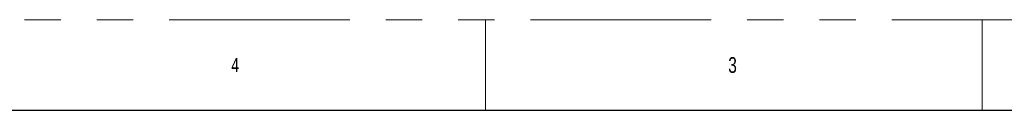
# Model space of a CAD drawing. Header units: millimetres. Extents: x 0 to 698, y 3778 to 4318.
# Tile 11 of 12: x 355 to 528, y 4302 to 4318. Entities that reach past the tile are written whole.
import ezdxf

# ---------------------------------------------------------------- set-up
doc = ezdxf.new("R2010")
doc.units = ezdxf.units.MM
doc.header["$LTSCALE"] = 5
doc.linetypes.add('SLD-Phantom', pattern=[12.7, 6.35, -1.27, 1.27, -1.27, 1.27, -1.27])
doc.linetypes.add('SLD-Solid', pattern=[0])
doc.styles.add('SLDTEXTSTYLE1', font='GOTHIC.TTF', dxfattribs={"width": 0.7304})

msp = doc.modelspace()

# ---------------------------------------------------------------- linework, layer by layer
at = {"color": 7, "linetype": 'SLD-Phantom', "lineweight": 0}
msp.add_line((0, 4318), (698.5, 4318), dxfattribs=at)
at = {"color": 7, "linetype": 'SLD-Solid', "lineweight": 0}
for p, q in [((436.56, 4318), (436.56, 4302.12)), ((523.88, 4318), (523.88, 4302.12))]:
    msp.add_line(p, q, dxfattribs=at)
at = {"color": 7, "linetype": 'SLD-Solid', "lineweight": 30}
msp.add_line((7.94, 4302.12), (690.56, 4302.12), dxfattribs=at)

# ---------------------------------------------------------------- texts
at = {"color": 7, "linetype": 'Continuous', "lineweight": 0, "attachment_point": 1, "style": 'SLDTEXTSTYLE1'}
for s, insert, char_height in [('4', (391.91, 4311.3), 2.48), ('3', (479.25, 4311.45), 2.78)]:
    msp.add_mtext(s, dxfattribs=dict(at, insert=insert, char_height=char_height))

doc.saveas('drawing.dxf')
